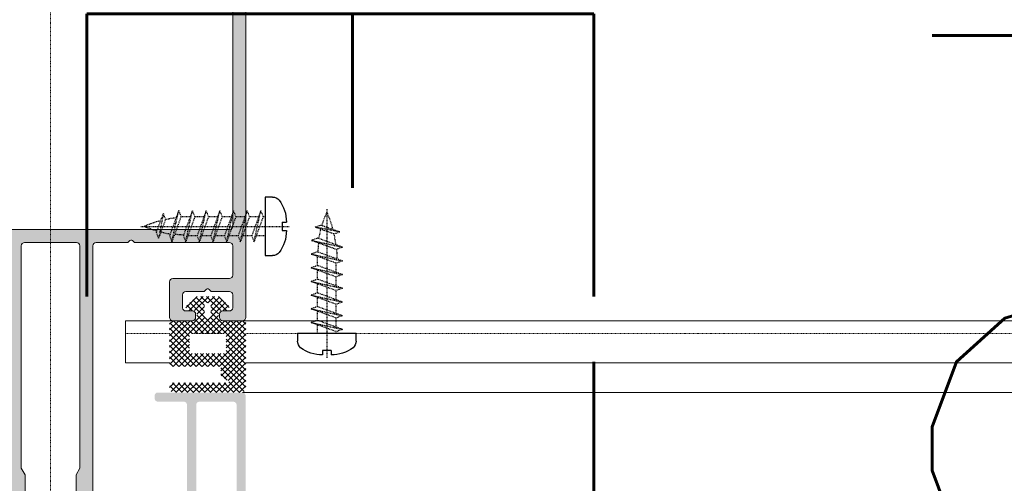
# Model space of a CAD drawing. Header units: millimetres. Extents: x -158258 to 126254, y -16359 to 60195.
# Tile 32 of 173: x -136405 to -136254, y 10577 to 10649. Entities that reach past the tile are written whole.
import ezdxf
from ezdxf.xclip import XClip

# ---------------------------------------------------------------- set-up
doc = ezdxf.new("R2010")
doc.units = ezdxf.units.MM
doc.header["$LTSCALE"] = 0.1
doc.header["$MEASUREMENT"] = 0
doc.header["$XCLIPFRAME"] = 0
doc.linetypes.add('CENTER', pattern=[2, 1.25, -0.25, 0.25, -0.25])
doc.linetypes.add('HIDDEN', pattern=[0.375, 0.25, -0.125])
for name, color, linetype, lineweight in [('01. Aluminium (Main Structure)', 6, 'Continuous', 5), ('2_Centerline', 1, 'CENTER', 15), ('3_Hatch', 8, 'Continuous', 0), ('ETECHNO-HVAC-TEXT', 7, 'Continuous', 30), ('S2-flooring plan', 6, 'Continuous', 5)]:
    doc.layers.add(name, color=color, linetype=linetype, lineweight=lineweight)
for name, color, linetype in [('CENTER LINE', 8, 'CENTER'), ('HARDWARES', 7, 'Continuous'), ('HVAC Existing', 8, 'Continuous')]:
    doc.layers.add(name, color=color, linetype=linetype)
doc.styles.add('ROMANS', font='romans.shx')

# ---------------------------------------------------------------- blocks, each defined once
blk = doc.blocks.new('A$C23054C9A')
at = {"layer": '3_Hatch'}
h = blk.add_hatch(color=256, dxfattribs=at)
h.dxf.hatch_style = 1
h.paths.add_polyline_path([(10.36235835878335, 60.5273725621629), (10.36235835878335, 25.99274578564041), (10.32502586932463, 25.82786062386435), (10.21613944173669, 25.645346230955), (10.03258803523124, 25.53542278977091), (9.850073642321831, 25.51675654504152), (4.654635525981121, 25.51675654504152), (4.453454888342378, 25.53542278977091), (4.289606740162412, 25.645346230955), (4.197312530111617, 25.82786062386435), (4.16101705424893, 25.99274578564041), (4.16101705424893, 60.5273725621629), (4.197312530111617, 60.71092396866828), (4.289606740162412, 60.87477211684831), (4.453454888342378, 60.98469555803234), (4.654635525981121, 61.02202804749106), (9.850073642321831, 61.02202804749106), (10.03258803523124, 60.98469555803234), (10.21613944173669, 60.87477211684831), (10.32502586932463, 60.71092396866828)], flags=16)
h.paths.add_polyline_path([(4.16101705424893, 5.890237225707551), (4.106055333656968, 6.091417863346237), (3.996131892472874, 6.256303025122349), (3.84991297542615, 6.366226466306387), (3.648732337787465, 6.402521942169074), (3.246371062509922, 6.402521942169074), (3.063856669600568, 6.366226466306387), (2.898971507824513, 6.256303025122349), (2.789048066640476, 6.091417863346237), (2.752752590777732, 5.890237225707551), (2.752752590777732, 1.902919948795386), (2.69779087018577, 1.701739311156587), (2.587867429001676, 1.536854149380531), (2.441648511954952, 1.426930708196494), (2.240467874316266, 1.408264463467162), (-4.454491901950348, 1.408264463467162), (-4.637006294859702, 1.426930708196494), (-4.801891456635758, 1.536854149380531), (-4.911814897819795, 1.701739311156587), (-4.948110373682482, 1.902919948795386), (-4.948110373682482, 19.49896664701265), (-4.911814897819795, 19.70014728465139), (-4.801891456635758, 19.84636620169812), (-4.637006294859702, 19.95628964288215), (-4.454491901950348, 20.01125136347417), (-1.893068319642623, 20.01125136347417), (-1.710553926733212, 20.04754683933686), (-1.545668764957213, 20.15747028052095), (-1.435745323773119, 20.32235544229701), (-1.399449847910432, 20.50486983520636), (-1.399449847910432, 23.59620736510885), (-1.380783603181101, 23.7973880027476), (-1.271897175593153, 23.96227316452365), (-1.088345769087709, 24.07219660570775), (-0.88716513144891, 24.10849208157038), (2.240467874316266, 24.10849208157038), (2.441648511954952, 24.07219660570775), (2.587867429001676, 23.96227316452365), (2.69779087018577, 23.7973880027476), (2.752752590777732, 23.59620736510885), (2.752752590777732, 19.60889008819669), (2.789048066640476, 19.40770945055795), (2.898971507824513, 19.26149053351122), (3.063856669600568, 19.15156709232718), (3.246371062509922, 19.11527161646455), (3.648732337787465, 19.11527161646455), (3.84991297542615, 19.15156709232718), (3.996131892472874, 19.26149053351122), (4.106055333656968, 19.40770945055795), (4.16101705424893, 19.60889008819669), (4.16101705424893, 23.59620736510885), (4.197312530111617, 23.7973880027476), (4.289606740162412, 23.96227316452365), (4.453454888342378, 24.07219660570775), (4.654635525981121, 24.10849208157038), (9.850073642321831, 24.10849208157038), (10.03258803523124, 24.07219660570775), (10.21613944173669, 23.96227316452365), (10.32502586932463, 23.7973880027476), (10.36235835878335, 23.59620736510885), (10.36235835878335, 1.902919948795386), (10.32502586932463, 1.701739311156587), (10.21613944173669, 1.536854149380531), (10.03258803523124, 1.426930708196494), (9.850073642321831, 1.408264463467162), (4.654635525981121, 1.408264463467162), (4.453454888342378, 1.426930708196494), (4.289606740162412, 1.536854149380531), (4.197312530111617, 1.701739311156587), (4.16101705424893, 1.902919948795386)], flags=16)
h.paths.add_polyline_path([(-6.045270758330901, 4.536934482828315), (-6.35637483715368, 4.225830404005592), (-6.35637483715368, 1.902919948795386), (-6.3937073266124, 1.701739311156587), (-6.502593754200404, 1.536854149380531), (-6.667478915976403, 1.426930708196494), (-6.868659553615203, 1.408264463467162), (-9.246531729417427, 1.408264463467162), (-9.447712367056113, 1.426930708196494), (-9.593931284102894, 1.536854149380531), (-9.70385472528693, 1.701739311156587), (-9.75881644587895, 1.902919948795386), (-9.75881644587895, 2.506461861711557), (-9.795111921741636, 2.688976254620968), (-9.905035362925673, 2.853861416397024), (-10.06992052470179, 2.963784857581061), (-10.25243491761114, 3.000080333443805), (-10.45361555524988, 2.963784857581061), (-10.61850071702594, 2.853861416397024), (-10.72842415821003, 2.688976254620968), (-10.76471963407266, 2.506461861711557), (-10.76471963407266, 0.493618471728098), (-10.72842415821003, 0.3111040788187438), (-10.61850071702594, 0.1462189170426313), (-10.45361555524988, 0.03629547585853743), (-10.25243491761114, -4.035882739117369e-12), (10.25243491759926, -4.035882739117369e-12), (10.453615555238, -0.05496172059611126), (10.59983447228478, -0.1648851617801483), (10.70975791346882, -0.3111040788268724), (10.76471963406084, -0.512284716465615), (10.76471963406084, -1.518187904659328), (10.80101510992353, -1.700702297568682), (10.89227230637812, -1.865587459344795), (11.05715746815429, -1.975510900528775), (11.25833810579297, -1.99314013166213), (11.44085249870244, -1.975510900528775), (11.6057376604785, -1.865587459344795), (11.71566110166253, -1.700702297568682), (11.75195657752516, -1.518187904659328), (11.75195657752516, 61.91800779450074), (11.71566110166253, 62.11918843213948), (11.6057376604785, 62.28407359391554), (11.44085249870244, 62.39296002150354), (11.25833810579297, 62.41162626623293), (-1.746849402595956, 62.41162626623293), (-1.948030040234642, 62.39296002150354), (-2.094248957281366, 62.28407359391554), (-2.20417239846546, 62.11918843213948), (-2.259134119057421, 61.91800779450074), (-2.259134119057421, 61.5156465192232), (-2.20417239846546, 61.3507613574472), (-2.094248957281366, 61.16824696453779), (-1.948030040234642, 61.05832352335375), (-1.746849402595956, 61.02202804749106), (2.240467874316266, 61.02202804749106), (2.441648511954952, 60.98469555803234), (2.587867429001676, 60.87477211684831), (2.69779087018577, 60.71092396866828), (2.752752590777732, 60.5273725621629), (2.752752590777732, 25.99274578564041), (2.69779087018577, 25.82786062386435), (2.587867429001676, 25.645346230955), (2.441648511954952, 25.53542278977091), (2.240467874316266, 25.51675654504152), (-3.832283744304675, 25.51675654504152), (-3.997168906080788, 25.48046106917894), (-4.088426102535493, 25.42549934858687), (-4.179683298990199, 25.37053762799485), (-4.23464501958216, 25.29794667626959), (-4.289606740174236, 25.22431871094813), (-4.308272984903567, 25.13306151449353), (-4.325902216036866, 25.05943354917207), (-4.325902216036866, 24.96817635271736), (-4.308272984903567, 24.87691915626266), (-4.289606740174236, 24.78566195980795), (-4.23464501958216, 24.7120339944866), (-4.179683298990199, 24.63944304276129), (-4.088426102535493, 24.58448132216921), (-3.997168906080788, 24.54818584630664), (-3.88724546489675, 24.51085335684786), (-3.302369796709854, 24.51085335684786), (-3.101189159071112, 24.4558916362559), (-2.953933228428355, 24.34700520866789), (-2.84504680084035, 24.19974927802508), (-2.807714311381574, 23.99856864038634), (-2.807714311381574, 21.9141713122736), (-2.84504680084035, 21.71299067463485), (-2.953933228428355, 21.5481055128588), (-3.101189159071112, 21.43818207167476), (-3.302369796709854, 21.40188659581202), (-8.86283669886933, 21.40188659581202), (-9.045351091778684, 21.43818207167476), (-9.21023625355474, 21.5481055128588), (-9.320159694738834, 21.71299067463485), (-9.356455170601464, 21.9141713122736), (-9.356455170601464, 23.99856864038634), (-9.320159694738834, 24.19974927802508), (-9.21023625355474, 24.34700520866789), (-9.045351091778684, 24.4558916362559), (-8.86283669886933, 24.51085335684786), (-8.331885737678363, 24.51085335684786), (-8.130705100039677, 24.54818584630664), (-7.984486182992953, 24.65707227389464), (-7.874562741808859, 24.80432820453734), (-7.819601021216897, 25.00550884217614), (-7.874562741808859, 25.20668947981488), (-7.984486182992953, 25.35290839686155), (-8.130705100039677, 25.46283183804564), (-8.331885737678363, 25.51675654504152), (-10.25243491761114, 25.51675654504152), (-10.45361555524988, 25.46283183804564), (-10.61850071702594, 25.35290839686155), (-10.72842415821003, 25.20668947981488), (-10.76471963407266, 25.00550884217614), (-10.76471963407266, 17.9081877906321), (-10.72842415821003, 17.70700715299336), (-10.61850071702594, 17.54212199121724), (-10.45361555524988, 17.43219855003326), (-10.25243491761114, 17.39590307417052), (-9.868739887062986, 17.39590307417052), (-9.667559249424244, 17.43219855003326), (-9.48504485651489, 17.54212199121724), (-9.41141689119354, 17.70700715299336), (-9.356455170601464, 17.9081877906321), (-9.356455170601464, 19.49896664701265), (-9.320159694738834, 19.70014728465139), (-9.21023625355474, 19.84636620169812), (-9.045351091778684, 19.95628964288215), (-8.86283669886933, 20.01125136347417), (-6.868659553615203, 20.01125136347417), (-6.667478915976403, 19.95628964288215), (-6.502593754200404, 19.84636620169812), (-6.3937073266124, 19.70014728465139), (-6.35637483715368, 19.49896664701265), (-6.35637483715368, 10.24362030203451), (-6.3937073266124, 10.06110590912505), (-6.502593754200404, 9.896220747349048), (-6.667478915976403, 9.786297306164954), (-6.868659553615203, 9.731335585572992), (-8.86283669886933, 9.731335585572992), (-9.045351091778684, 9.786297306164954), (-9.21023625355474, 9.896220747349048), (-9.320159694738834, 10.06110590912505), (-9.356455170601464, 10.24362030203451), (-9.356455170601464, 11.30448521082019), (-9.41141689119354, 11.4869996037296), (-9.48504485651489, 11.65188476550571), (-9.667559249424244, 11.76180820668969), (-9.868739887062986, 11.79810368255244), (-10.25243491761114, 11.79810368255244), (-10.45361555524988, 11.76180820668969), (-10.61850071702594, 11.65188476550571), (-10.72842415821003, 11.4869996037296), (-10.76471963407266, 11.30448521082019), (-10.76471963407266, 6.987397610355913), (-10.74709040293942, 6.859844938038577), (-10.70975791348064, 6.768587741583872), (-10.65479619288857, 6.694959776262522), (-10.59983447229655, 6.639998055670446), (-10.54590976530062, 6.585036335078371), (-10.47228179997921, 6.548740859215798), (-10.39865383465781, 6.512445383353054), (-10.32606288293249, 6.493779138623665), (-10.25243491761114, 6.493779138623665), (-10.16117772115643, 6.493779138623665), (-10.08858676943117, 6.530074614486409), (-10.01495880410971, 6.567407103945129), (-9.941330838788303, 6.603702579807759), (-9.887406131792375, 6.676293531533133), (-9.8324444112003, 6.74992149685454), (-9.75881644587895, 6.987397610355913), (-9.75881644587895, 7.590939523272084), (-9.70385472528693, 7.792120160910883), (-9.593931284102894, 7.957005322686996), (-9.447712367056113, 8.066928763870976), (-9.246531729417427, 8.085595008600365), (-6.868659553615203, 8.085595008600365), (-6.667478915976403, 8.066928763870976), (-6.502593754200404, 7.957005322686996), (-6.3937073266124, 7.792120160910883), (-6.35637483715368, 7.590939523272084), (-6.35637483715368, 5.268029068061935), (-6.045270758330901, 4.956924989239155), (-5.954013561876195, 4.829372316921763), (-5.954013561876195, 4.664487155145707)])
blk = doc.blocks.new('A$C768C5112')
at = {"layer": '3_Hatch'}
h = blk.add_hatch(color=256, dxfattribs=at)
h.dxf.hatch_style = 1
h.paths.add_polyline_path([(-4.223506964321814, -41.98522546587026), (-3.912497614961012, -41.67421611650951), (-3.912497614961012, -37.70677351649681), (-4.498231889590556, -36.68251605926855), (-4.498231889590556, -2.487038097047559), (-4.461947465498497, -2.304579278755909), (-4.352057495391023, -2.139744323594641), (-4.205883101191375, -2.029854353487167), (-4.004763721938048, -1.993569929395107), (4.004763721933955, -1.993569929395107), (4.188259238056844, -2.029854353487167), (4.35205749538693, -2.139744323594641), (4.461947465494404, -2.304579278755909), (4.516892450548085, -2.487038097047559), (4.516892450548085, -36.68251605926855), (3.894873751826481, -37.70677351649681), (3.894873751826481, -41.67421611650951), (4.205883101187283, -41.98522546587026), (4.297112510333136, -42.13139986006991), (4.297112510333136, -42.27757425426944), (4.205883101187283, -42.42374864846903), (3.894873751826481, -42.71713413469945), (3.894873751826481, -46.6845767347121), (4.516892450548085, -47.70883419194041), (4.516892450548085, -53.70716784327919), (4.461947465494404, -53.8896266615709), (4.35205749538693, -54.05446161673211), (4.188259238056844, -54.16435158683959), (4.004763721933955, -54.2006360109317), (-4.004763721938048, -54.2006360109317), (-4.205883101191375, -54.16435158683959), (-4.352057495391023, -54.05446161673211), (-4.461947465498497, -53.8896266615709), (-4.498231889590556, -53.70716784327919), (-4.498231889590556, -47.70883419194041), (-3.912497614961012, -46.6845767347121), (-3.912497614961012, -42.71713413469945), (-4.223506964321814, -42.42374864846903), (-4.278451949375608, -42.27757425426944), (-4.278451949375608, -42.13139986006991)], flags=16)
h.paths.add_polyline_path([(10.03938179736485, -54.01714049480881), (9.984436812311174, -54.2006360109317), (9.965776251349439, -54.38309482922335), (9.856922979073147, -54.54792978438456), (9.692088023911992, -54.65781975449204), (9.509629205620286, -54.69410417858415), (7.003930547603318, -54.69410417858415), (6.821471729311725, -54.65781975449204), (6.637976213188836, -54.54792978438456), (6.528086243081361, -54.38309482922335), (6.510462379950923, -54.2006360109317), (6.510462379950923, -2.487038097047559), (6.528086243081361, -2.304579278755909), (6.637976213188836, -2.139744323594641), (6.821471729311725, -2.029854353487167), (7.003930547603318, -1.993569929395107), (11.88677733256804, -1.993569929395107), (12.17912612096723, -1.682560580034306), (12.32530051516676, -1.591331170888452), (12.47147490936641, -1.591331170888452), (12.59898874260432, -1.682560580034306), (12.92865865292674, -1.993569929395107), (27.50255676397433, -1.993569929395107), (27.68605228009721, -2.029854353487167), (27.86851109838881, -2.139744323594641), (27.95974050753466, -2.304579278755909), (27.99602493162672, -2.487038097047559), (27.99602493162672, -6.985269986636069), (27.95974050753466, -7.186389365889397), (27.86851109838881, -7.351224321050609), (27.68605228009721, -7.461114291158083), (27.50255676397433, -7.497398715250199), (18.81710233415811, -7.497398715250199), (18.61598295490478, -7.533683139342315), (18.45114799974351, -7.64357310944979), (18.34125802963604, -7.808408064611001), (18.30497360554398, -8.009527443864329), (18.30497360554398, -13.47707180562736), (18.34125802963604, -13.67819118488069), (18.45114799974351, -13.86065000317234), (18.61598295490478, -13.95291611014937), (18.81710233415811, -13.98920053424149), (21.79760859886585, -13.98920053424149), (21.99872797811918, -13.95291611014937), (22.16356293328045, -13.86065000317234), (22.27241620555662, -13.67819118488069), (22.29107676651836, -13.47707180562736), (22.29107676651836, -13.00122750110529), (22.27241620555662, -12.80010812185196), (22.16356293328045, -12.65393372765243), (21.99872797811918, -12.5440437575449), (21.79760859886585, -12.49013547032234), (20.80963556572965, -12.49013547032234), (20.60851618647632, -12.4528143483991), (20.46234179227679, -12.34292437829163), (20.35245182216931, -12.19674998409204), (20.29750683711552, -11.99563060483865), (20.29750683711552, -10.00309737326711), (20.35245182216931, -9.801977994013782), (20.46234179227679, -9.655803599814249), (20.60851618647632, -9.545913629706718), (20.80963556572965, -9.49096864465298), (23.64396743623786, -9.49096864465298), (23.93735292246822, -9.179959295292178), (24.08352731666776, -9.106353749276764), (24.2297017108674, -9.106353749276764), (24.35721554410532, -9.179959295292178), (24.68688545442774, -9.49096864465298), (27.50255676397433, -9.49096864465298), (27.68605228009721, -9.545913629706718), (27.86851109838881, -9.655803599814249), (27.95974050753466, -9.801977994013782), (27.99602493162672, -10.00309737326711), (27.99602493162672, -11.99563060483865), (27.95974050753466, -12.19674998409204), (27.86851109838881, -12.34292437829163), (27.68605228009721, -12.4528143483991), (27.50255676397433, -12.49013547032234), (26.51562042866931, -12.49013547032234), (26.31450104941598, -12.5440437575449), (26.16832665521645, -12.65393372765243), (26.05843668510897, -12.80010812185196), (26.00349170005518, -13.00122750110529), (26.00349170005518, -13.47707180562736), (26.05843668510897, -13.67819118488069), (26.16832665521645, -13.86065000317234), (26.31450104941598, -13.95291611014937), (26.51562042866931, -13.98920053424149), (29.51375055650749, -13.98920053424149), (29.69724607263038, -13.95291611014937), (29.86208102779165, -13.86065000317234), (29.97093430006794, -13.67819118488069), (29.98959486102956, -13.47707180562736), (29.97093430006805, 81.00442663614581), (29.86208102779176, 81.1879221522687), (29.77966355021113, 81.24286713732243), (29.69724607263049, 81.29781212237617), (29.60549831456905, 81.3066240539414), (29.5137505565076, 81.31543598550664), (-29.51375055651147, 81.31543598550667), (-29.7148699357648, 81.2978121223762), (-29.86104432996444, 81.18792215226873), (-29.97093430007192, 81.00442663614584), (-30.00721872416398, 80.84062837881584), (-30.00721872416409, -13.47707180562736), (-29.97093430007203, -13.67819118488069), (-29.86104432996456, -13.86065000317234), (-29.71486993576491, -13.95291611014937), (-29.51375055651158, -13.98920053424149), (-26.4959231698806, -13.98920053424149), (-26.31346435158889, -13.95291611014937), (-26.14862939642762, -13.86065000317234), (-26.03873942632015, -13.67819118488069), (-26.00245500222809, -13.47707180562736), (-26.00245500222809, -13.00122750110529), (-26.03873942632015, -12.80010812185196), (-26.14862939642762, -12.65393372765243), (-26.31346435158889, -12.5440437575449), (-26.4959231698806, -12.49013547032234), (-27.52018062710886, -12.49013547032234), (-27.68501558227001, -12.4528143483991), (-27.86747440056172, -12.34292437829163), (-27.97736437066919, -12.19674998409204), (-28.01364879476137, -11.99563060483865), (-28.01364879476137, -10.00309737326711), (-27.97736437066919, -9.801977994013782), (-27.86747440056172, -9.655803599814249), (-27.68501558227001, -9.545913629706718), (-27.52018062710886, -9.49096864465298), (-24.68584875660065, -9.49096864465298), (-24.37483940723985, -9.179959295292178), (-24.24732557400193, -9.106353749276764), (-24.06383005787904, -9.106353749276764), (-23.93631622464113, -9.179959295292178), (-23.62530687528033, -9.49096864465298), (-20.80963556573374, -9.49096864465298), (-20.60851618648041, -9.545913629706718), (-20.44368123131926, -9.655803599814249), (-20.33379126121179, -9.801977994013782), (-20.29750683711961, -10.00309737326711), (-20.29750683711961, -11.99563060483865), (-20.33379126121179, -12.19674998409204), (-20.44368123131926, -12.34292437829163), (-20.60851618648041, -12.4528143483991), (-20.80963556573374, -12.49013547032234), (-21.81523246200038, -12.49013547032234), (-22.01635184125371, -12.5440437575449), (-22.16252623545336, -12.65393372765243), (-22.27241620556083, -12.80010812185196), (-22.30870062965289, -13.00122750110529), (-22.30870062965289, -13.47707180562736), (-22.27241620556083, -13.67819118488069), (-22.16252623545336, -13.86065000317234), (-22.01635184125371, -13.95291611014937), (-21.81523246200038, -13.98920053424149), (-18.79740507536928, -13.98920053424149), (-18.61494625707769, -13.95291611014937), (-18.45011130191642, -13.86065000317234), (-18.34125802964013, -13.67819118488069), (-18.30393690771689, -13.47707180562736), (-18.30393690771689, -8.009527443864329), (-18.34125802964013, -7.808408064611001), (-18.45011130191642, -7.64357310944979), (-18.61494625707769, -7.533683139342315), (-18.79740507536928, -7.497398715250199), (-27.52018062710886, -7.497398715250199), (-27.68501558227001, -7.461114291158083), (-27.86747440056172, -7.351224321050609), (-27.97736437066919, -7.186389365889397), (-28.01364879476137, -6.985269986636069), (-28.01364879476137, -2.487038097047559), (-27.97736437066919, -2.304579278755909), (-27.86747440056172, -2.139744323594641), (-27.68501558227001, -2.029854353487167), (-27.52018062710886, -1.993569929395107), (-12.92762195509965, -1.993569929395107), (-12.61764930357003, -1.682560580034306), (-12.48909877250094, -1.591331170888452), (-12.3429243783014, -1.591331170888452), (-12.17808942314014, -1.682560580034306), (-11.86708007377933, -1.993569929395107), (-7.002893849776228, -1.993569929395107), (-6.801774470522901, -2.029854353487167), (-6.655600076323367, -2.139744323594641), (-6.545710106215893, -2.304579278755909), (-6.509425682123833, -2.487038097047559), (-6.509425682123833, -54.2006360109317), (-6.545710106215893, -54.38309482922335), (-6.655600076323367, -54.54792978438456), (-6.801774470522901, -54.65781975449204), (-7.002893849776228, -54.69410417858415), (-9.508592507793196, -54.69410417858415), (-9.709711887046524, -54.65781975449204), (-9.855886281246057, -54.54792978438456), (-9.965776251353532, -54.38309482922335), (-10.0020606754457, -54.2006360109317), (-10.03834509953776, -54.01714049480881), (-10.14823506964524, -53.83468167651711), (-10.31307002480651, -53.72479170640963), (-10.4955288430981, -53.70716784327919), (-11.50216243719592, -53.70716784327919), (-11.70328181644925, -53.72479170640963), (-11.8494562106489, -53.83468167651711), (-11.95934618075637, -54.01714049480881), (-12.01325446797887, -54.2006360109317), (-12.01325446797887, -56.21182980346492), (-11.95934618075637, -56.39532531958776), (-11.8494562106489, -56.55912357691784), (-11.70328181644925, -56.66901354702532), (-11.50216243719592, -56.68767410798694), (-0.5297525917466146, -56.68767410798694), (-0.201119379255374, -56.39532531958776), (-0.07256884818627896, -56.3217197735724), (0.07360554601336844, -56.3217197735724), (0.2197799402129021, -56.39532531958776), (0.5121287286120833, -56.68767410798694), (11.50216243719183, -56.68767410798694), (11.68565795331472, -56.66901354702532), (11.8494562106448, -56.55912357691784), (11.95934618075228, -56.39532531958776), (12.01429116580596, -56.21182980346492), (12.01429116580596, -54.2006360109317), (11.95934618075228, -54.01714049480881), (11.8494562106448, -53.83468167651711), (11.68565795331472, -53.72479170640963), (11.50216243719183, -53.70716784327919), (10.4965655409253, -53.70716784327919), (10.29544616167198, -53.72479170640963), (10.14927176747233, -53.83468167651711)])
h.paths.add_polyline_path([(27.99602493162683, 77.82280099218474), (27.95974050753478, 78.0062965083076), (27.86851109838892, 78.1887553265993), (27.68605228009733, 78.29864529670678), (27.50255676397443, 78.33492972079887), (-27.52018062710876, 78.3349297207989), (-27.6850155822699, 78.29864529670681), (-27.8674744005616, 78.18875532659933), (-27.97736437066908, 78.00629650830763), (-28.01364879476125, 77.82280099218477), (-28.01364879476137, 0.5121287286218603), (-27.97736437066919, 0.3110093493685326), (-27.86747440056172, 0.1648349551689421), (-27.68501558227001, 0.05494498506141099), (-27.52018062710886, 7.73070496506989e-12), (27.50255676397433, 7.73070496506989e-12), (27.68605228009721, 0.05494498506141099), (27.86851109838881, 0.1648349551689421), (27.95974050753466, 0.3110093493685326), (27.99602493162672, 0.5121287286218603)], flags=16)
at = {"layer": '01. Aluminium (Main Structure)', "linetype": 'ByBlock'}
for p, q in [((-30.00721872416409, -13.47707180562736), (-30.00721872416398, 80.84062837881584)), ((-28.01364879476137, 0.5121287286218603), (-28.01364879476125, 77.82280099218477)), ((-27.97736437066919, 0.3110093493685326), (-28.01364879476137, 0.5121287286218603)), ((-27.86747440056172, 0.1648349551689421), (-27.97736437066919, 0.3110093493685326)), ((-27.68501558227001, 0.05494498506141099), (-27.86747440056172, 0.1648349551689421)), ((-27.52018062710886, 7.73070496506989e-12), (-27.68501558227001, 0.05494498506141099)), ((27.50255676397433, 7.73070496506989e-12), (-27.52018062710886, 7.73070496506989e-12)), ((-28.01364879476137, -2.487038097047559), (-27.97736437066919, -2.304579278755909)), ((-28.01364879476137, -6.985269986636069), (-28.01364879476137, -2.487038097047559)), ((-27.97736437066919, -2.304579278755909), (-27.86747440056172, -2.139744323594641)), ((-27.86747440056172, -2.139744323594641), (-27.68501558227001, -2.029854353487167)), ((-27.68501558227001, -2.029854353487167), (-27.52018062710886, -1.993569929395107)), ((-27.52018062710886, -1.993569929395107), (-12.92762195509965, -1.993569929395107)), ((-12.92762195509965, -1.993569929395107), (-12.61764930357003, -1.682560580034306)), ((-12.61764930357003, -1.682560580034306), (-12.48909877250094, -1.591331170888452)), ((-12.48909877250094, -1.591331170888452), (-12.3429243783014, -1.591331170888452)), ((-12.3429243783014, -1.591331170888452), (-12.17808942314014, -1.682560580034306)), ((-12.17808942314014, -1.682560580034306), (-11.86708007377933, -1.993569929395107)), ((-11.86708007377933, -1.993569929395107), (-7.002893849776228, -1.993569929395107)), ((-7.002893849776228, -1.993569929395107), (-6.801774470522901, -2.029854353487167)), ((-6.801774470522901, -2.029854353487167), (-6.655600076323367, -2.139744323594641)), ((-6.655600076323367, -2.139744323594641), (-6.545710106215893, -2.304579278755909)), ((-6.545710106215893, -2.304579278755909), (-6.509425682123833, -2.487038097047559)), ((-6.509425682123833, -2.487038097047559), (-6.509425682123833, -54.2006360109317)), ((-4.498231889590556, -2.487038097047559), (-4.461947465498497, -2.304579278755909)), ((-4.498231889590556, -36.68251605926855), (-4.498231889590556, -2.487038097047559)), ((-4.461947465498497, -2.304579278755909), (-4.352057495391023, -2.139744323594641)), ((-4.352057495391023, -2.139744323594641), (-4.205883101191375, -2.029854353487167)), ((-4.205883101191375, -2.029854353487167), (-4.004763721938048, -1.993569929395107)), ((-4.004763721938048, -1.993569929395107), (4.004763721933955, -1.993569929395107)), ((4.004763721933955, -1.993569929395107), (4.188259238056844, -2.029854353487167)), ((4.188259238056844, -2.029854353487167), (4.35205749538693, -2.139744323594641)), ((4.35205749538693, -2.139744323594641), (4.461947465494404, -2.304579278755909)), ((4.461947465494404, -2.304579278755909), (4.516892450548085, -2.487038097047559)), ((4.516892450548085, -2.487038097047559), (4.516892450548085, -36.68251605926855)), ((-27.97736437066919, -7.186389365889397), (-28.01364879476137, -6.985269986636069)), ((-27.86747440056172, -7.351224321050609), (-27.97736437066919, -7.186389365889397)), ((-27.68501558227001, -7.461114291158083), (-27.86747440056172, -7.351224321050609)), ((-27.52018062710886, -7.497398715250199), (-27.68501558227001, -7.461114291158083)), ((-18.79740507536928, -7.497398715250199), (-27.52018062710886, -7.497398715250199)), ((-18.79740507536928, -7.497398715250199), (-18.61494625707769, -7.533683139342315)), ((-18.61494625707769, -7.533683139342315), (-18.45011130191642, -7.64357310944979)), ((-18.45011130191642, -7.64357310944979), (-18.34125802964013, -7.808408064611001)), ((-18.34125802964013, -7.808408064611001), (-18.30393690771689, -8.009527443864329)), ((-18.30393690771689, -8.009527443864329), (-18.30393690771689, -13.47707180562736)), ((-28.01364879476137, -10.00309737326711), (-27.97736437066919, -9.801977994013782)), ((-28.01364879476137, -11.99563060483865), (-28.01364879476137, -10.00309737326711)), ((-27.97736437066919, -9.801977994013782), (-27.86747440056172, -9.655803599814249)), ((-27.86747440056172, -9.655803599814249), (-27.68501558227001, -9.545913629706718)), ((-27.68501558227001, -9.545913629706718), (-27.52018062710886, -9.49096864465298)), ((-27.52018062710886, -9.49096864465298), (-24.68584875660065, -9.49096864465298)), ((-24.68584875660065, -9.49096864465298), (-24.37483940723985, -9.179959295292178)), ((-24.37483940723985, -9.179959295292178), (-24.24732557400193, -9.106353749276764)), ((-24.24732557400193, -9.106353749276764), (-24.06383005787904, -9.106353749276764)), ((-24.06383005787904, -9.106353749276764), (-23.93631622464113, -9.179959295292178)), ((-23.93631622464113, -9.179959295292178), (-23.62530687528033, -9.49096864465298)), ((-23.62530687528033, -9.49096864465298), (-20.80963556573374, -9.49096864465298)), ((-20.80963556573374, -9.49096864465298), (-20.60851618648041, -9.545913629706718)), ((-20.60851618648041, -9.545913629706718), (-20.44368123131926, -9.655803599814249)), ((-20.44368123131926, -9.655803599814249), (-20.33379126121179, -9.801977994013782)), ((-20.33379126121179, -9.801977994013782), (-20.29750683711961, -10.00309737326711)), ((-20.29750683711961, -10.00309737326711), (-20.29750683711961, -11.99563060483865)), ((-27.97736437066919, -12.19674998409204), (-28.01364879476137, -11.99563060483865)), ((-20.29750683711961, -11.99563060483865), (-20.33379126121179, -12.19674998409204)), ((-29.97093430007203, -13.67819118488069), (-30.00721872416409, -13.47707180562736)), ((-27.86747440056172, -12.34292437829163), (-27.97736437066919, -12.19674998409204)), ((-27.68501558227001, -12.4528143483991), (-27.86747440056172, -12.34292437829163)), ((-27.52018062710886, -12.49013547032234), (-27.68501558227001, -12.4528143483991)), ((-26.4959231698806, -12.49013547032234), (-27.52018062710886, -12.49013547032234)), ((-26.4959231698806, -12.49013547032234), (-26.31346435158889, -12.5440437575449)), ((-26.31346435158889, -12.5440437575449), (-26.14862939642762, -12.65393372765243)), ((-26.14862939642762, -12.65393372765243), (-26.03873942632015, -12.80010812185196)), ((-26.03873942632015, -12.80010812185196), (-26.00245500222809, -13.00122750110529)), ((-26.00245500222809, -13.47707180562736), (-26.03873942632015, -13.67819118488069)), ((-26.00245500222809, -13.00122750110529), (-26.00245500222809, -13.47707180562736)), ((-22.30870062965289, -13.00122750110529), (-22.27241620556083, -12.80010812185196)), ((-22.30870062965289, -13.00122750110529), (-22.30870062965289, -13.47707180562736)), ((-22.27241620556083, -13.67819118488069), (-22.30870062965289, -13.47707180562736)), ((-22.27241620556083, -12.80010812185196), (-22.16252623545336, -12.65393372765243)), ((-22.16252623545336, -12.65393372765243), (-22.01635184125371, -12.5440437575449)), ((-22.01635184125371, -12.5440437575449), (-21.81523246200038, -12.49013547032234)), ((-20.80963556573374, -12.49013547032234), (-21.81523246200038, -12.49013547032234)), ((-20.60851618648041, -12.4528143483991), (-20.80963556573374, -12.49013547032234)), ((-20.44368123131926, -12.34292437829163), (-20.60851618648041, -12.4528143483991)), ((-20.33379126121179, -12.19674998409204), (-20.44368123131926, -12.34292437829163)), ((-18.30393690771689, -13.47707180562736), (-18.34125802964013, -13.67819118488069)), ((-29.86104432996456, -13.86065000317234), (-29.97093430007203, -13.67819118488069)), ((-29.71486993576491, -13.95291611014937), (-29.86104432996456, -13.86065000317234)), ((-29.51375055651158, -13.98920053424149), (-29.71486993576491, -13.95291611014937)), ((-26.4959231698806, -13.98920053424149), (-29.51375055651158, -13.98920053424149)), ((-26.31346435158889, -13.95291611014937), (-26.4959231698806, -13.98920053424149)), ((-26.14862939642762, -13.86065000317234), (-26.31346435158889, -13.95291611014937)), ((-26.03873942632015, -13.67819118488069), (-26.14862939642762, -13.86065000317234)), ((-22.16252623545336, -13.86065000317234), (-22.27241620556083, -13.67819118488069)), ((-22.01635184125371, -13.95291611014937), (-22.16252623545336, -13.86065000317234)), ((-21.81523246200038, -13.98920053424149), (-22.01635184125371, -13.95291611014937)), ((-18.79740507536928, -13.98920053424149), (-21.81523246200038, -13.98920053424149)), ((-18.61494625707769, -13.95291611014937), (-18.79740507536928, -13.98920053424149)), ((-18.45011130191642, -13.86065000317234), (-18.61494625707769, -13.95291611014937)), ((-18.34125802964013, -13.67819118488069), (-18.45011130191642, -13.86065000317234)), ((-3.912497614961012, -37.70677351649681), (-4.498231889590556, -36.68251605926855)), ((-3.912497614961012, -41.67421611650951), (-3.912497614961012, -37.70677351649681)), ((4.516892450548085, -36.68251605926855), (3.894873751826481, -37.70677351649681)), ((3.894873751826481, -37.70677351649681), (3.894873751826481, -41.67421611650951))]:
    blk.add_line(p, q, dxfattribs=at)
blk = doc.blocks.new('*U1030')
at = {"layer": 'CENTER LINE', "linetype": 'CENTER'}
blk.add_line((0, -19.12470507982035), (0, 3.774010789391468), dxfattribs=at)
at = {"layer": 'HARDWARES', "linetype": 'Continuous'}
for p, q in [((-0.6609298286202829, 2.613080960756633), (-0.6609298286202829, 3.274010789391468)), ((0.6609298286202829, 2.613080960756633), (0.6609298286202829, 3.274010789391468)), ((0.6609298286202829, 2.613080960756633), (-0.6609298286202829, 2.613080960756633)), ((-4.488571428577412, 0), (-4.488571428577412, 1.150185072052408)), ((4.488571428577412, 0), (-4.488571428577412, 0)), ((4.488571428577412, 1.150184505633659), (4.488571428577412, 0))]:
    blk.add_line(p, q, dxfattribs=at)
at = {"layer": 'HARDWARES'}
for p, q in [((4.488571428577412, 0), (-4.488571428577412, 0)), ((4.488571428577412, 0.817582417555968), (4.488571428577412, 0))]:
    blk.add_line(p, q, dxfattribs=at)
at = {"layer": 'HARDWARES', "linetype": 'HIDDEN'}
for p, q in [((1.440000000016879, 0), (1.440000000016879, -0.3061200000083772)), ((1.440000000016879, -1.004879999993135), (1.440000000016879, -2.408519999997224)), ((-1.440000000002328, -2.053199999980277), (-1.440000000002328, -3.456749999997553)), ((-1.440000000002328, -4.155599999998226), (-1.440000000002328, -5.559150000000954)), ((1.440000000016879, -3.107279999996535), (1.440000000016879, -4.510920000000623)), ((1.440000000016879, -5.209680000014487), (1.440000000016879, -6.613320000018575)), ((-1.440000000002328, -6.258000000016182), (-1.440000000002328, -7.661550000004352)), ((1.440000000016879, -7.312080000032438), (1.440000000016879, -8.715720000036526)), ((-1.440000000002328, -8.360400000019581), (-1.440000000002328, -9.763950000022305)), ((-1.440000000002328, -10.46280000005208), (-1.440000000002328, -11.8663500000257)), ((1.440000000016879, -9.414480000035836), (1.440000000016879, -10.81812000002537)), ((1.076159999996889, -15.31407514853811), (-1.811639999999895, -16.36515514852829)), ((1.986480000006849, -15.64551514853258), (-1.811639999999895, -16.36515514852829)), ((-1.811639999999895, -16.36515514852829), (-0.9011999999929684, -16.69647514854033)), ((-0.9011999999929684, -16.69647514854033), (1.986480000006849, -15.64551514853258)), ((1.076159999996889, -15.31407514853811), (1.986480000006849, -15.64551514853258))]:
    blk.add_line(p, q, dxfattribs=at)
for points in [[(-1.440000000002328, 1.45519e-11), (-1.440000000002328, -1.354349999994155)], [(2.400000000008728, -0.655559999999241), (1.440000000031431, -0.3061199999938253), (-2.399999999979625, -1.703759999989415), (2.400000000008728, -0.655559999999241), (-1.440000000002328, -2.053200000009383), (-2.399999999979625, -1.703759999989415)], [(2.400000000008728, -2.757960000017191), (1.440000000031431, -2.408519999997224), (-2.399999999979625, -3.806160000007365), (2.400000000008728, -2.757960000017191), (-1.440000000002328, -4.155599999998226), (-2.399999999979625, -3.806160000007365)], [(2.400000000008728, -4.860360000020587), (1.440000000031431, -4.510920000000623), (-2.399999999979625, -5.908560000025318), (2.400000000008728, -4.860360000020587), (-1.440000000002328, -6.258000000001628), (-2.399999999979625, -5.908560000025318)], [(2.400000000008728, -6.962760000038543), (1.440000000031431, -6.613320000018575), (-2.399999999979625, -8.010960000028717), (2.400000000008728, -6.962760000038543), (-1.440000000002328, -8.360400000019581), (-2.399999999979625, -8.010960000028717)], [(2.400000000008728, -9.06516000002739), (1.440000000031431, -8.715720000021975), (-2.399999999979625, -10.11336000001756), (2.400000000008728, -9.06516000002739), (-1.440000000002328, -10.46280000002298), (-2.399999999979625, -10.11336000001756)], [(2.400000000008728, -11.17120999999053), (1.440000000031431, -10.82176999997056), (-2.399999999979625, -12.21940999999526), (2.400000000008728, -11.17120999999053), (-1.440000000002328, -12.56885000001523), (-2.399999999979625, -12.21940999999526)], [(2.428054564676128, -13.28330415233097), (1.468054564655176, -12.93386415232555), (-2.371945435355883, -14.33150415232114), (2.428054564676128, -13.28330415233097), (-1.411945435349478, -14.68094415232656), (-2.371945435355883, -14.33150415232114)]]:
    blk.add_lwpolyline(points, dxfattribs=at)
at = {"layer": 'HARDWARES', "linetype": 'Continuous'}
for centre, radius, start, end in [((-0.7055913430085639, -2.297439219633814), 5.571559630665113, 89.54071651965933, 126.6337815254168), ((0.7055912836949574, -2.297439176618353), 5.571559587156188, 53.36621261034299, 90.45928287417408), ((-3.117142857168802, 1.150185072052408), 1.37142857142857, 131.7376037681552, 180), ((3.117142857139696, 1.150184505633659), 1.37142857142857, 0, 48.2623911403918)]:
    blk.add_arc(centre, radius, start, end, dxfattribs=at)
at = {"layer": 'HARDWARES', "linetype": 'HIDDEN'}
for centre, radius, start, end in [((-15.26299043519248, -11.79904749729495), 16.79315957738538, 356.0960692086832, 1.058428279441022), ((15.43309956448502, -11.79904749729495), 16.79315957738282, 182.5080075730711, 187.2926171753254), ((15.34804499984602, -11.81309849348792), 16.79315957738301, 189.5794861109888, 194.562172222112), ((-15.34804499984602, -11.81309849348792), 16.79315957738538, 347.9668111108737, 353.6815361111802), ((15.34804499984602, -11.81309849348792), 16.79315957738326, 196.6931290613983, 203.9434805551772), ((-15.34804499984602, -11.81309849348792), 16.79315957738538, 336.0565194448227, 345.4243000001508)]:
    blk.add_arc(centre, radius, start, end, dxfattribs=at)
blk = doc.blocks.new('*U1026')
at = {"layer": '3_Hatch'}
h = blk.add_hatch(dxfattribs=at)
h.set_pattern_fill('ANSI37', color=256, scale=5)
h.set_pattern_definition([(45, (-26191.75418318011, -14950.54475466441), (-0.4419417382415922, 0.4419417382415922), []), (135, (-26191.75418318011, -14950.54475466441), (-0.4419417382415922, -0.4419417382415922), [])])
edge = h.paths.add_edge_path(flags=16)
edge.add_line((-27.02557415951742, 100.9353359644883), (-27.02557391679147, 102.9922385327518))
edge.add_arc((-26.52557391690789, 102.9922384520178), 0.4999999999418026, 89.99998842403, 179.9999907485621, ccw=False)
edge.add_line((-26.52557381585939, 103.4922384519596), (-21.84557433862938, 103.4922375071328))
edge.add_arc((-21.84557443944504, 102.9922375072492), 0.4999999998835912, -9.274355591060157e-06, 89.99998844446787, ccw=False)
edge.add_line((-21.34557443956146, 102.9922374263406), (-21.3455746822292, 100.9353348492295))
edge.add_arc((-21.84557468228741, 100.93533493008), 0.500000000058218, 269.9999883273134, 359.9999907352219, ccw=False)
edge.add_line((-21.84557478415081, 100.4353349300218), (-26.52557426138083, 100.4353358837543))
edge.add_arc((-26.52557415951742, 100.9353358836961), 0.4999999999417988, 179.999990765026, 269.99998835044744, ccw=False)
edge = h.paths.add_edge_path(flags=16)
edge.add_line((-23.85595717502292, 106.0046557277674), (-24.45521685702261, 106.0046557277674))
edge.add_arc((-24.45521685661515, 106.2046557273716), 0.1999999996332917, 180, 269.99999998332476, ccw=False)
edge.add_line((-24.65521685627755, 106.2046557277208), (-24.65521685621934, 107.9978308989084))
edge.add_arc((-24.45521685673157, 107.9978308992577), 0.1999999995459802, 90.00000009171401, 180.0000001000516, ccw=False)
edge.add_line((-24.45521685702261, 108.1978308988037), (-23.85595717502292, 108.1978308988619))
edge.add_arc((-23.8559571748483, 107.9978308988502), 0.2000000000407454, 0, 90.00000004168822, ccw=False)
edge.add_line((-23.65595717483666, 107.9978308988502), (-23.65595717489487, 106.2046557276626))
edge.add_arc((-23.85595717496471, 106.2046557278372), 0.2000000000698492, 269.99999998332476, 359.9999999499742, ccw=False)
edge = h.paths.add_edge_path()
edge.add_line((-26.02325532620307, 109.0662557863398), (-27.44695648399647, 107.7523584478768))
edge.add_arc((-26.93778407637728, 107.5368075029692), 0.5529183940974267, 157.0553165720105, 290.8746305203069)
edge.add_line((-26.7407658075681, 107.0201813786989), (-26.2407658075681, 107.0201812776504))
edge.add_arc((-26.21088184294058, 106.6117028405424), 0.409570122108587, -15.274822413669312, 94.18426017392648, ccw=False)
edge.add_line((-25.81578049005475, 106.5038019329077), (-25.81576864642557, 105.9465910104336))
edge.add_arc((-26.34721969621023, 105.9888483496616), 0.5331284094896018, 284.20778710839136, 355.4537977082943, ccw=False)
edge.add_line((-26.21636911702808, 105.4720272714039), (-29.78904490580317, 105.4718758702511))
edge.add_arc((-29.77557348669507, 105.2222390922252), 0.250000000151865, 93.08891792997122, 179.9999883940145)
edge.add_line((-30.02557348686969, 105.2222391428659), (-30.02557545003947, 94.94416664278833))
edge.add_arc((-29.26374881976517, 95.18833341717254), 0.7999982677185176, 197.7707460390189, 256.1410221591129)
edge.add_line((-29.45537478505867, 94.41162451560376), (-18.74641887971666, 94.41161990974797))
edge.add_arc((-19.12635847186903, 95.16166100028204), 0.8407828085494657, 296.8648754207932, 423.1227294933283)
edge.add_line((-18.746256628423, 95.91161987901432), (-26.98108857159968, 95.91162154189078))
edge.add_arc((-27.17070124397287, 96.07455414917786), 0.2500000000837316, 89.99998832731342, 319.32780379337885, ccw=False)
edge.add_line((-27.17070119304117, 96.32455414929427), (-26.40350272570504, 96.80961300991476))
edge.add_arc((-26.67070098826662, 97.23222996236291), 0.5000000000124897, 302.3029944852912, 359.9999839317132)
edge.add_line((-26.17070098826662, 97.23222982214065), (-26.17070070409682, 98.24554795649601))
edge.add_arc((-25.97070071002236, 98.24549856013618), 0.2000000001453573, 89.99998837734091, 179.985848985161, ccw=False)
edge.add_line((-25.97070066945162, 98.44549856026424), (-18.78557491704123, 98.44549710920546))
edge.add_arc((-18.78557481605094, 98.94549710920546), 0.5000000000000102, 269.999988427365, 359.9999892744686)
edge.add_line((-18.28557481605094, 98.94549701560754), (-18.28557379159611, 104.9718927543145))
edge.add_arc((-18.78557379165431, 104.9718928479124), 0.5000000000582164, 359.9999892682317, 449.9977882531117)
edge.add_line((-18.78555449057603, 105.4718928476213), (-22.09477775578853, 105.4720205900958))
edge.add_arc((-21.96392696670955, 105.9888416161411), 0.5331284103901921, 184.5461790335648, 255.79218964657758, ccw=False)
edge.add_line((-22.49537803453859, 105.9465844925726), (-22.49537792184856, 106.503795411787))
edge.add_arc((-22.09798023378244, 106.6093163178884), 0.4111685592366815, 86.15278196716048, 194.8705837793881, ccw=False)
edge.add_line((-22.07039239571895, 107.019558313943), (-21.57039235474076, 107.020174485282))
edge.add_arc((-21.37337387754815, 107.5368005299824), 0.5529183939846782, 249.125346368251, 382.944660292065)
edge.add_line((-20.86420138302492, 107.7523512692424), (-22.28790201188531, 109.0662491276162))
edge.add_arc((-22.73640515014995, 108.403795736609), 0.7999997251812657, 55.90068356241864, 89.99987034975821)
edge.add_line((-22.73640333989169, 109.203795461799), (-25.57475229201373, 109.2038018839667))
edge.add_arc((-25.57475245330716, 108.4038018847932), 0.7999999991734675, 89.9999884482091, 124.0992802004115)
at = {"layer": '2_Centerline', "ltscale": 0.25}
blk.add_lwpolyline([(0, 230.7765712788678), (0, 0)], dxfattribs=at)
at = {"layer": '3_Hatch'}
for p, q in [((-28.3994199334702, 105.4719347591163), (-1009.98398191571, 105.4719347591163)), ((-11.51046237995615, 105.4719347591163), (-19.87129064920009, 105.4719347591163)), ((-30.02557468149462, 98.96775415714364), (-1009.98398191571, 98.96775415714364)), ((-11.51046237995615, 98.96775415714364), (-18.28557481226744, 98.96775415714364)), ((-29.50582501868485, 94.41162153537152), (-1009.98398191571, 94.41162153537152))]:
    blk.add_line(p, q, dxfattribs=at)
at = {"layer": '3_Hatch', "linetype": 'HIDDEN'}
blk.add_line((-30.02557381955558, 103.4802959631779), (-1009.98398191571, 103.4802959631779), dxfattribs=at)
at = {"layer": '3_Hatch', "linetype": 'HIDDEN', "ltscale": 5}
for p, q in [((-21.73695149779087, 103.4802959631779), (-26.63420110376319, 103.4802959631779)), ((-11.51046237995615, 103.4802959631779), (-18.28557404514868, 103.4802959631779))]:
    blk.add_line(p, q, dxfattribs=at)
at = {"layer": '3_Hatch'}
blk.add_lwpolyline([(-11.51046237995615, 105.4719347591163), (-11.51046237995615, 98.96775415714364)], dxfattribs=at)
blk.add_blockref('A$C768C5112', (0, 119.4611352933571), dxfattribs=at)
at = {"layer": '3_Hatch', "xscale": -1}
blk.add_blockref('A$C23054C9A', (-18.24748691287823, 31.99999526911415), dxfattribs=at)
at = {"layer": 'HARDWARES'}
for p, rotation in [((-32.98959486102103, 119.9719347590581), 90.00000000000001), ((-42.48959486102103, 103.4802959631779), 180)]:
    blk.add_blockref('*U1030', p, dxfattribs=dict(at, rotation=rotation))
blk = doc.blocks.new('*U900')
at = {"layer": 'S2-flooring plan', "color": 5, "true_color": 0x0000fa}
blk.add_lwpolyline([(-300, 300), (300, 300), (300, -300), (-300, -300)], close=True, dxfattribs=at)
blk = doc.blocks.new('*U901')
at = {"layer": 'S2-flooring plan', "color": 0, "linetype": 'ByBlock', "lineweight": -2, "transparency": 16777216}
blk.add_blockref('*U900', (3624, 0), dxfattribs=at)
blk = doc.blocks.new('A$C87bb29a8')
at = {"layer": 'ETECHNO-HVAC-TEXT', "ltscale": 2, "insert": (-4756.354332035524, -456.3567660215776), "char_height": 78, "attachment_point": 1, "rotation": 270, "style": 'ROMANS'}
blk.add_mtext_dynamic_manual_height_columns('BTU METER', width=20.81082334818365, gutter_width=12.5, heights=[0], dxfattribs=at)

msp = doc.modelspace()

# ---------------------------------------------------------------- block references
at = {"layer": '3_Hatch', "transparency": 33554687, "xscale": -1}
msp.add_blockref('*U1026', (-136400.6832698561, 10497.02364948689), dxfattribs=at)
at = {"layer": 'HVAC Existing'}
msp.add_blockref('A$C87bb29a8', (-131430.7301500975, 11199.62778996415), dxfattribs=at)
at = {"layer": 'S2-flooring plan'}
ref = msp.add_blockref('*U901', (-139725.6920707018, 10397.80022159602), dxfattribs=at)
XClip(ref).set_block_clipping_path([(-300, 6197.105698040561), (1048.5404991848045, 6197.1056979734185), (1048.5404979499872, 5376.8362008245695), (478.8477895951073, 5376.836200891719), (478.8477895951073, 5226.836200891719), (1048.5404973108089, 5226.836200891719), (1048.5404973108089, 4635.30949415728), (1198.5405060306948, 4635.30947679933), (1198.5405060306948, 4685.30949046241), (4474.999997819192, 4685.30949444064), (4474.999997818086, 4635.30949437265), (4550.393907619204, 4635.309494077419), (4550.393907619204, 5086.82736078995), (4674.9999978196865, 5086.827360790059), (4674.9999978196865, 5115.90859514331), (5099.233801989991, 5115.90859589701), (5099.233801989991, 4438.53596461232), (5174.627712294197, 4438.535964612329), (5174.627712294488, 4488.535964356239), (7552, 4488.535964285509), (7552, 926.8275683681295), (8169.9619206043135, 926.34016456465), (8169.9619206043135, 299.5125960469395), (-300, 299.99971267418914)])

doc.saveas('drawing.dxf')
